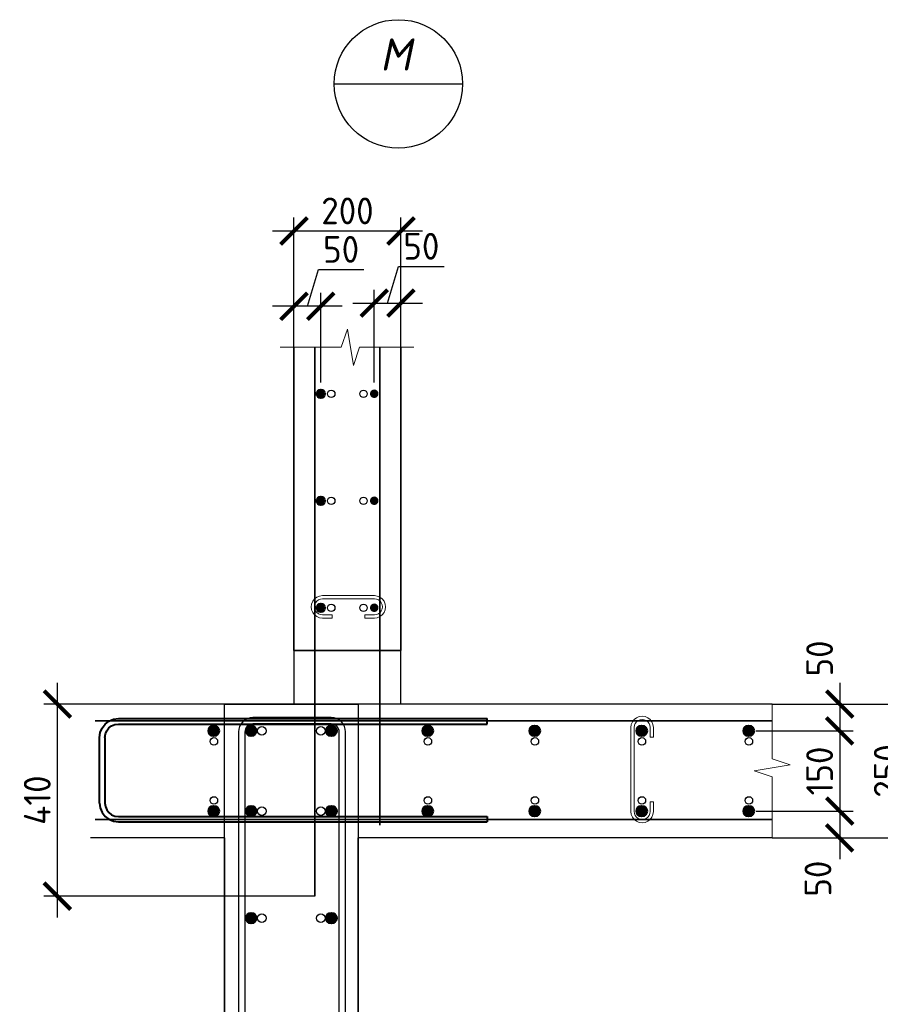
# Model space of a CAD drawing. Header units: millimetres. Extents: x 349531 to 1063351, y -131924 to 96186.
# Tile 24 of 230: x 465333 to 473376, y -71895 to -62693. Entities that reach past the tile are written whole.
import ezdxf
from ezdxf.enums import TextEntityAlignment as Align

# ---------------------------------------------------------------- set-up
doc = ezdxf.new("R2010")
doc.units = ezdxf.units.MM
for name, color, linetype, lineweight in [('0.35 ___', 243, 'Continuous', 35), ('0.4 ___', 121, 'Continuous', 40), ('Арм_хомуты', 133, 'Continuous', 18), ('Арм_шпильки', 143, 'Continuous', 18), ('Арматура', 152, 'Continuous', 40), ('Выноски', 20, 'Continuous', 20), ('РАЗМЕРЫ', 1, 'Continuous', 9), ('Текст', 7, 'Continuous', 25)]:
    doc.layers.add(name, color=color, linetype=linetype, lineweight=lineweight)
doc.styles.add('GOST 2.304', font='CS_Gost2304.shx')
doc.styles.add('GOST-2.304_Type-B', font='GOST_Common.ttf')
doc.styles.add('Украинский', font='isocpeur.ttf', dxfattribs={"oblique": 12})
doc.dimstyles.new('СПДС', dxfattribs={"dimscale": 100, "dimtxt": 2.5, "dimasz": 2.5, "dimexe": 1.25, "dimexo": 0, "dimtad": 1, "dimdec": 0, "dimtxsty": 'GOST-2.304_Type-B', "dimblk": 'ARCHTICK', "dimcen": 2.5, "dimdle": 2, "dimadec": 0, "dimazin": 2, "dimtfac": 0.75, "dimtdec": 0, "dimtmove": 1, "dimatfit": 3, "dimfxl": 1, "dimtolj": 1, "dimarcsym": 1})

# ---------------------------------------------------------------- blocks, each defined once
blk = doc.blocks.new('*U488')
at = {"color": 0, "linetype": 'ByBlock', "lineweight": -2}
for p, q in [((135.9, 787.3), (12.5, 787.3)), ((135.9, 777.3), (12.5, 777.3)), ((32.8, 777.3), (54.9, 755.2)), ((-10, 764.8), (-10, 12.5)), ((-10, 763.8), (-10, 764.8)), ((0, 763.8), (0, 764.8)), ((47.8, 748.1), (22.3, 773.6)), ((148.4, 12.5), (148.4, 764.8)), ((158.4, 12.5), (158.4, 764.8)), ((22, 722.4), (-3.4, 747.9)), ((0, 744.4), (0, 12.5)), ((3.7, 754.9), (29.1, 729.5)), ((54.9, 755.2), (47.8, 748.1)), ((29.1, 729.5), (22, 722.4)), ((12.5, 0), (135.9, 0)), ((12.5, -10), (135.9, -10))]:
    blk.add_line(p, q, dxfattribs=at)
for centre, radius, start, end in [((12.5, 764.8), 22.5, 90, 180), ((12.5, 764.8), 12.5, 90, 180), ((13.5, 764.8), 12.5, 45, 90), ((135.9, 764.8), 22.5, 0, 90), ((135.9, 764.8), 12.5, 0, 90), ((12.5, 763.8), 22.5, 180, 225), ((12.5, 763.8), 12.5, 180, 225), ((12.5, 12.5), 22.5, 180, 270), ((12.5, 12.5), 12.5, 180, 270), ((135.9, 12.5), 12.5, 270, 0), ((135.9, 12.5), 22.5, 270, 0)]:
    blk.add_arc(centre, radius, start, end, dxfattribs=at)
at = {"style": 'GOST 2.304', "oblique": 15, "flags": 9}
for tag, p in [('ДИАМЕТР', (-52.8, -63)), ('ПОЗИЦИЯ', (-52.3, -58)), ('КЛАСС', (-53, -68.7)), ('ДЛИНА', (-52.5, -73.8)), ('МАССА', (-52.3, -78.3))]:
    blk.add_attdef(tag, p, '', height=2.5, dxfattribs=at)
blk = doc.blocks.new('*U489')
at = {"color": 0, "linetype": 'ByBlock', "lineweight": -2}
for p, q in [((-96.4, 25), (-96.4, 714.4)), ((-86.4, 714.4), (-96.4, 714.4)), ((-86.4, 25), (-86.4, 714.4)), ((86.4, 25), (86.4, 714.4)), ((86.4, 714.4), (96.4, 714.4)), ((96.4, 25), (96.4, 714.4)), ((-95.2, 15.9), (-96.4, 25)), ((-85.6, 18.5), (-86.4, 25)), ((-83.1, 12.5), (-85.6, 18.5)), ((83.1, 12.5), (85.6, 18.5)), ((85.6, 18.5), (86.4, 25)), ((95.2, 15.9), (96.4, 25)), ((-91.7, 7.5), (-95.2, 15.9)), ((-86.2, 0.3), (-91.7, 7.5)), ((-78.9, -5.3), (-86.2, 0.3)), ((-79.1, 7.3), (-83.1, 12.5)), ((-73.9, 3.3), (-79.1, 7.3)), ((-67.9, 0.9), (-73.9, 3.3)), ((-61.4, 0), (-67.9, 0.9)), ((-61.4, 0), (61.4, 0)), ((61.4, 0), (67.9, 0.9)), ((67.9, 0.9), (73.9, 3.3)), ((73.9, 3.3), (79.1, 7.3)), ((78.9, -5.3), (86.2, 0.3)), ((79.1, 7.3), (83.1, 12.5)), ((86.2, 0.3), (91.7, 7.5)), ((91.7, 7.5), (95.2, 15.9)), ((-70.5, -8.8), (-78.9, -5.3)), ((-61.4, -10), (-70.5, -8.8)), ((61.4, -10), (-61.4, -10)), ((61.4, -10), (70.5, -8.8)), ((70.5, -8.8), (78.9, -5.3))]:
    blk.add_line(p, q, dxfattribs=at)
at = {"style": 'GOST 2.304', "oblique": 15, "flags": 9}
for tag, p in [('ПОЗИЦИЯ', (996.9, -185)), ('ДИАМЕТР', (997.2, -189.3)), ('КЛАСС', (997.5, -193.8)), ('ДЛИНА', (997.9, -198.5)), ('МАССА', (998.2, -203.9))]:
    blk.add_attdef(tag, p, '', height=2.5, dxfattribs=at)
blk = doc.blocks.new('_ArchTick')
at = {"color": 0, "linetype": 'ByBlock', "const_width": 0.15}
blk.add_lwpolyline([(-0.5, -0.5), (0.5, 0.5)], dxfattribs=at)
blk = doc.blocks.new('*D1125')
at = {"layer": 'DEFPOINTS', "color": 0, "transparency": 16777216}
for p in [(472365.6, -69089.3), (472215.3, -69339.3), (472996.3, -69339.3)]:
    blk.add_point(p, dxfattribs=at)
at = {"layer": 'РАЗМЕРЫ', "color": 0, "lineweight": -2, "transparency": 16777216}
for p, q in [((472996.3, -68889.3), (472996.3, -69539.3)), ((472365.6, -69089.3), (473121.3, -69089.3)), ((472215.3, -69339.3), (473121.3, -69339.3))]:
    blk.add_line(p, q, dxfattribs=at)
at = {"layer": 'РАЗМЕРЫ', "color": 0, "lineweight": -2, "transparency": 16777216, "xscale": 250, "yscale": 250, "zscale": 250}
for p, rotation in [((472996.3, -69089.3), 90), ((472996.3, -69339.3), 270)]:
    blk.add_blockref('_ArchTick', p, dxfattribs=dict(at, rotation=rotation))
at = {"layer": 'РАЗМЕРЫ', "color": 0, "transparency": 16777216, "insert": (472808.8, -68662.7), "char_height": 250, "attachment_point": 5, "rotation": 90, "style": 'GOST-2.304_Type-B'}
blk.add_mtext('\\A1;50', dxfattribs=at)
blk = doc.blocks.new('*D1126')
at = {"layer": 'DEFPOINTS', "color": 0, "transparency": 16777216}
for p in [(472215.3, -69339.3), (472215.3, -70089.3), (472996.3, -70089.3)]:
    blk.add_point(p, dxfattribs=at)
at = {"layer": 'РАЗМЕРЫ', "color": 0, "lineweight": -2, "transparency": 16777216}
for p, q in [((472996.3, -69139.3), (472996.3, -70289.3)), ((472215.3, -69339.3), (473121.3, -69339.3)), ((472215.3, -70089.3), (473121.3, -70089.3))]:
    blk.add_line(p, q, dxfattribs=at)
at = {"layer": 'РАЗМЕРЫ', "color": 0, "lineweight": -2, "transparency": 16777216, "xscale": 250, "yscale": 250, "zscale": 250}
for p, rotation in [((472996.3, -69339.3), 90), ((472996.3, -70089.3), 270)]:
    blk.add_blockref('_ArchTick', p, dxfattribs=dict(at, rotation=rotation))
at = {"layer": 'РАЗМЕРЫ', "color": 0, "transparency": 16777216, "insert": (472808.8, -69714.3), "char_height": 250, "attachment_point": 5, "rotation": 90, "style": 'GOST-2.304_Type-B'}
blk.add_mtext('\\A1;150', dxfattribs=at)
blk = doc.blocks.new('*D1127')
at = {"layer": 'DEFPOINTS', "color": 0, "transparency": 16777216}
for p in [(472215.3, -70089.3), (472365.6, -70339.3), (472996.3, -70339.3)]:
    blk.add_point(p, dxfattribs=at)
at = {"layer": 'РАЗМЕРЫ', "color": 0, "lineweight": -2, "transparency": 16777216}
for p, q in [((472996.3, -69889.3), (472996.3, -70539.3)), ((472215.3, -70089.3), (473121.3, -70089.3)), ((472365.6, -70339.3), (473121.3, -70339.3))]:
    blk.add_line(p, q, dxfattribs=at)
at = {"layer": 'РАЗМЕРЫ', "color": 0, "lineweight": -2, "transparency": 16777216, "xscale": 250, "yscale": 250, "zscale": 250}
for p, rotation in [((472996.3, -70089.3), 90), ((472996.3, -70339.3), 270)]:
    blk.add_blockref('_ArchTick', p, dxfattribs=dict(at, rotation=rotation))
at = {"layer": 'РАЗМЕРЫ', "color": 0, "transparency": 16777216, "insert": (472793.3, -70720.5), "char_height": 250, "attachment_point": 5, "rotation": 90, "style": 'GOST-2.304_Type-B'}
blk.add_mtext('\\A1;50', dxfattribs=at)
blk = doc.blocks.new('*D1128')
at = {"layer": 'DEFPOINTS', "color": 0, "transparency": 16777216}
for p in [(472365.6, -69089.3), (473628.7, -69089.3), (472365.6, -70339.3)]:
    blk.add_point(p, dxfattribs=at)
at = {"layer": 'РАЗМЕРЫ', "color": 0, "lineweight": -2, "transparency": 16777216}
for p, q in [((473628.7, -70539.3), (473628.7, -68889.3)), ((472365.6, -69089.3), (473753.7, -69089.3)), ((472365.6, -70339.3), (473753.7, -70339.3))]:
    blk.add_line(p, q, dxfattribs=at)
at = {"layer": 'РАЗМЕРЫ', "color": 0, "lineweight": -2, "transparency": 16777216, "xscale": 250, "yscale": 250, "zscale": 250}
for p, rotation in [((473628.7, -69089.3), 90), ((473628.7, -70339.3), 270)]:
    blk.add_blockref('_ArchTick', p, dxfattribs=dict(at, rotation=rotation))
at = {"layer": 'РАЗМЕРЫ', "color": 0, "transparency": 16777216, "insert": (473441.2, -69714.3), "char_height": 250, "attachment_point": 5, "rotation": 90, "style": 'GOST-2.304_Type-B'}
blk.add_mtext('\\A1;250', dxfattribs=at)
blk = doc.blocks.new('*U477')
for p, q in [((6, 24.2), (12.8, 27)), ((12.8, 27), (20, 28)), ((44, 28), (20, 28)), ((44, 20), (44, 28)), ((125.4, 28), (149.4, 28)), ((125.4, 20), (125.4, 28)), ((156.7, 27), (149.4, 28)), ((163.4, 24.2), (156.7, 27)), ((-8, 0), (-7, 7.2)), ((-7, 7.2), (-4.2, 14)), ((-4.2, 14), (0.2, 19.8)), ((0.2, 19.8), (6, 24.2)), ((20, 20), (44, 20)), ((149.4, 20), (125.4, 20)), ((169.2, 19.8), (163.4, 24.2)), ((173.7, 14), (169.2, 19.8)), ((176.5, 7.2), (173.7, 14)), ((177.4, 0), (176.5, 7.2)), ((176.5, -7.2), (177.4, 0)), ((-7, -7.2), (-8, 0)), ((-4.2, -14), (-7, -7.2)), ((0.2, -19.8), (-4.2, -14)), ((6, -24.2), (0.2, -19.8)), ((12.8, -27), (6, -24.2)), ((156.7, -27), (163.4, -24.2)), ((163.4, -24.2), (169.2, -19.8)), ((169.2, -19.8), (173.7, -14)), ((173.7, -14), (176.5, -7.2)), ((20, -28), (12.8, -27)), ((20, -28), (149.4, -28)), ((149.4, -28), (156.7, -27))]:
    blk.add_line(p, q)
at = {"color": 0, "linetype": 'ByBlock', "lineweight": -2}
for p, q in [((0, 0), (0.7, 5.2)), ((0.7, 5.2), (2.7, 10)), ((2.7, 10), (5.9, 14.1)), ((5.9, 14.1), (10, 17.3)), ((10, 17.3), (14.8, 19.3)), ((14.8, 19.3), (20, 20)), ((154.6, 19.3), (149.4, 20)), ((159.4, 17.3), (154.6, 19.3)), ((163.6, 14.1), (159.4, 17.3)), ((166.8, 10), (163.6, 14.1)), ((168.8, 5.2), (166.8, 10)), ((169.4, 0), (168.8, 5.2)), ((168.8, -5.2), (169.4, 0)), ((0.7, -5.2), (0, 0)), ((2.7, -10), (0.7, -5.2)), ((5.9, -14.1), (2.7, -10)), ((10, -17.3), (5.9, -14.1)), ((14.8, -19.3), (10, -17.3)), ((20, -20), (14.8, -19.3)), ((20, -20), (149.4, -20)), ((149.4, -20), (154.6, -19.3)), ((154.6, -19.3), (159.4, -17.3)), ((159.4, -17.3), (163.6, -14.1)), ((163.6, -14.1), (166.8, -10)), ((166.8, -10), (168.8, -5.2))]:
    blk.add_line(p, q, dxfattribs=at)
at = {"style": 'GOST 2.304', "oblique": 15, "flags": 9}
for tag, p in [('ДИАМЕТР', (117.8, -62.2)), ('ДЛИНА', (118.1, -72.5)), ('ПОЗИЦИЯ', (118, -56.6)), ('КЛАСС', (118, -67.8)), ('МАССА', (118.7, -78.2))]:
    blk.add_attdef(tag, p, '', height=2.5, dxfattribs=at)
blk = doc.blocks.new('*D1129')
at = {"layer": 'DEFPOINTS', "color": 0, "transparency": 16777216}
for p in [(467896.3, -65370.6), (467896.3, -66134.9, 4040), (468146.3, -66082.9, 3240)]:
    blk.add_point(p, dxfattribs=at)
at = {"layer": 'РАЗМЕРЫ', "color": 0, "lineweight": -2, "transparency": 16777216}
for p, q in [((468021.3, -65370.6), (468124.4, -65026.8)), ((468124.4, -65026.8), (468549.4, -65026.8)), ((467896.3, -66134.9), (467896.3, -65245.6)), ((468146.3, -66082.9), (468146.3, -65245.6)), ((468346.3, -65370.6), (467696.3, -65370.6))]:
    blk.add_line(p, q, dxfattribs=at)
at = {"layer": 'РАЗМЕРЫ', "color": 0, "lineweight": -2, "transparency": 16777216, "xscale": 250, "yscale": 250, "zscale": 250, "rotation": 180}
blk.add_blockref('_ArchTick', (467896.3, -65370.6), dxfattribs=at)
at = {"layer": 'РАЗМЕРЫ', "color": 0, "lineweight": -2, "transparency": 16777216, "xscale": 250, "yscale": 250, "zscale": 250}
blk.add_blockref('_ArchTick', (468146.3, -65370.6), dxfattribs=at)
at = {"layer": 'РАЗМЕРЫ', "color": 0, "transparency": 16777216, "insert": (468336.9, -64839.3), "char_height": 250, "attachment_point": 5, "style": 'GOST-2.304_Type-B'}
blk.add_mtext('\\A1;50', dxfattribs=at)
blk = doc.blocks.new('*D1130')
at = {"layer": 'DEFPOINTS', "color": 0, "transparency": 16777216}
for p in [(468896.3, -65341.7), (468646.3, -66082.9, 3240), (468896.3, -66082.9)]:
    blk.add_point(p, dxfattribs=at)
at = {"layer": 'РАЗМЕРЫ', "color": 0, "lineweight": -2, "transparency": 16777216}
for p, q in [((468771.3, -65341.7), (468874.4, -64998)), ((468874.4, -64998), (469299.4, -64998)), ((468646.3, -66082.9), (468646.3, -65216.7)), ((468896.3, -66082.9), (468896.3, -65216.7)), ((468446.3, -65341.7), (469096.3, -65341.7))]:
    blk.add_line(p, q, dxfattribs=at)
at = {"layer": 'РАЗМЕРЫ', "color": 0, "lineweight": -2, "transparency": 16777216, "xscale": 250, "yscale": 250, "zscale": 250, "rotation": 180}
blk.add_blockref('_ArchTick', (468646.3, -65341.7), dxfattribs=at)
at = {"layer": 'РАЗМЕРЫ', "color": 0, "lineweight": -2, "transparency": 16777216, "xscale": 250, "yscale": 250, "zscale": 250}
blk.add_blockref('_ArchTick', (468896.3, -65341.7), dxfattribs=at)
at = {"layer": 'РАЗМЕРЫ', "color": 0, "transparency": 16777216, "insert": (469086.9, -64810.5), "char_height": 250, "attachment_point": 5, "style": 'GOST-2.304_Type-B'}
blk.add_mtext('\\A1;50', dxfattribs=at)
blk = doc.blocks.new('*U487')
for p, q in [((6, 24.2), (12.8, 27)), ((12.8, 27), (20, 28)), ((44, 28), (20, 28)), ((44, 20), (44, 28)), ((205.6, 28), (229.6, 28)), ((205.6, 20), (205.6, 28)), ((236.8, 27), (229.6, 28)), ((243.6, 24.2), (236.8, 27)), ((-8, 0), (-7, 7.2)), ((-7, 7.2), (-4.2, 14)), ((-4.2, 14), (0.2, 19.8)), ((0.2, 19.8), (6, 24.2)), ((20, 20), (44, 20)), ((229.6, 20), (205.6, 20)), ((249.4, 19.8), (243.6, 24.2)), ((253.8, 14), (249.4, 19.8)), ((256.6, 7.2), (253.8, 14)), ((257.6, 0), (256.6, 7.2)), ((256.6, -7.2), (257.6, 0)), ((-7, -7.2), (-8, 0)), ((-4.2, -14), (-7, -7.2)), ((0.2, -19.8), (-4.2, -14)), ((6, -24.2), (0.2, -19.8)), ((12.8, -27), (6, -24.2)), ((236.8, -27), (243.6, -24.2)), ((243.6, -24.2), (249.4, -19.8)), ((249.4, -19.8), (253.8, -14)), ((253.8, -14), (256.6, -7.2)), ((20, -28), (12.8, -27)), ((20, -28), (229.6, -28)), ((229.6, -28), (236.8, -27))]:
    blk.add_line(p, q)
at = {"color": 0, "linetype": 'ByBlock', "lineweight": -2}
for p, q in [((0, 0), (0.7, 5.2)), ((0.7, 5.2), (2.7, 10)), ((2.7, 10), (5.9, 14.1)), ((5.9, 14.1), (10, 17.3)), ((10, 17.3), (14.8, 19.3)), ((14.8, 19.3), (20, 20)), ((234.8, 19.3), (229.6, 20)), ((239.6, 17.3), (234.8, 19.3)), ((243.7, 14.1), (239.6, 17.3)), ((246.9, 10), (243.7, 14.1)), ((248.9, 5.2), (246.9, 10)), ((249.6, 0), (248.9, 5.2)), ((248.9, -5.2), (249.6, 0)), ((0.7, -5.2), (0, 0)), ((2.7, -10), (0.7, -5.2)), ((5.9, -14.1), (2.7, -10)), ((10, -17.3), (5.9, -14.1)), ((14.8, -19.3), (10, -17.3)), ((20, -20), (14.8, -19.3)), ((20, -20), (229.6, -20)), ((229.6, -20), (234.8, -19.3)), ((234.8, -19.3), (239.6, -17.3)), ((239.6, -17.3), (243.7, -14.1)), ((243.7, -14.1), (246.9, -10)), ((246.9, -10), (248.9, -5.2))]:
    blk.add_line(p, q, dxfattribs=at)
at = {"style": 'GOST 2.304', "oblique": 15, "flags": 9}
for tag, p in [('ДИАМЕТР', (117.8, -62.2)), ('ДЛИНА', (118.1, -72.5)), ('ПОЗИЦИЯ', (118, -56.6)), ('КЛАСС', (118, -67.8)), ('МАССА', (118.7, -78.2))]:
    blk.add_attdef(tag, p, '', height=2.5, dxfattribs=at)
blk = doc.blocks.new('*D1198')
at = {"layer": 'DEFPOINTS', "color": 0, "transparency": 16777216}
for p in [(468089.9, -69089.3), (465684.6, -70884), (468089.9, -70884)]:
    blk.add_point(p, dxfattribs=at)
at = {"layer": 'РАЗМЕРЫ', "color": 0, "lineweight": -2, "transparency": 16777216}
for p, q in [((465684.6, -68889.3), (465684.6, -71084)), ((468089.9, -69089.3), (465559.6, -69089.3)), ((468089.9, -70884), (465559.6, -70884))]:
    blk.add_line(p, q, dxfattribs=at)
at = {"layer": 'РАЗМЕРЫ', "color": 0, "lineweight": -2, "transparency": 16777216, "xscale": 250, "yscale": 250, "zscale": 250}
for p, rotation in [((465684.6, -69089.3), 90), ((465684.6, -70884), 270)]:
    blk.add_blockref('_ArchTick', p, dxfattribs=dict(at, rotation=rotation))
at = {"layer": 'РАЗМЕРЫ', "color": 0, "transparency": 16777216, "insert": (465497.1, -69986.7), "char_height": 250, "attachment_point": 5, "rotation": 90, "style": 'GOST-2.304_Type-B'}
blk.add_mtext('\\A1;410', dxfattribs=at)
blk = doc.blocks.new('*D1724')
at = {"layer": 'DEFPOINTS', "color": 0, "transparency": 16777216}
for p in [(468896.3, -64667.4), (467896.3, -65754.7), (468896.3, -65754.7)]:
    blk.add_point(p, dxfattribs=at)
at = {"layer": 'РАЗМЕРЫ', "color": 0, "lineweight": -2, "transparency": 16777216}
for p, q in [((467896.3, -65754.7), (467896.3, -64542.4)), ((468896.3, -65754.7), (468896.3, -64542.4)), ((467696.3, -64667.4), (469096.3, -64667.4))]:
    blk.add_line(p, q, dxfattribs=at)
at = {"layer": 'РАЗМЕРЫ', "color": 0, "lineweight": -2, "transparency": 16777216, "xscale": 250, "yscale": 250, "zscale": 250, "rotation": 180}
blk.add_blockref('_ArchTick', (467896.3, -64667.4), dxfattribs=at)
at = {"layer": 'РАЗМЕРЫ', "color": 0, "lineweight": -2, "transparency": 16777216, "xscale": 250, "yscale": 250, "zscale": 250}
blk.add_blockref('_ArchTick', (468896.3, -64667.4), dxfattribs=at)
at = {"layer": 'РАЗМЕРЫ', "color": 0, "transparency": 16777216, "insert": (468396.3, -64479.9), "char_height": 250, "attachment_point": 5, "style": 'GOST-2.304_Type-B'}
blk.add_mtext('\\A1;200', dxfattribs=at)

msp = doc.modelspace()

# ---------------------------------------------------------------- hatches: boundary and pattern name
at = {"layer": 'Арматура'}
h = msp.add_hatch(color=256, dxfattribs=at)
h.dxf.hatch_style = 1
h.paths.add_polyline_path([(468106.3, -66188.7, 1), (468186.3, -66188.7, 1)])
h = msp.add_hatch(color=256, dxfattribs=at)
h.dxf.hatch_style = 1
h.paths.add_polyline_path([(468686.3, -66188.7, -1), (468606.3, -66188.7, -1)])
h = msp.add_hatch(color=256, dxfattribs=at)
h.dxf.hatch_style = 1
h.paths.add_polyline_path([(468106.3, -67188.7, 1), (468186.3, -67188.7, 1)])
h = msp.add_hatch(color=256, dxfattribs=at)
h.dxf.hatch_style = 1
h.paths.add_polyline_path([(468686.3, -67188.7, -1), (468606.3, -67188.7, -1)])
h = msp.add_hatch(color=256, dxfattribs=at)
h.dxf.hatch_style = 1
h.paths.add_polyline_path([(468106.3, -68188.7, 1), (468186.3, -68188.7, 1)])
h = msp.add_hatch(color=256, dxfattribs=at)
h.dxf.hatch_style = 1
h.paths.add_polyline_path([(468686.3, -68188.7, -1), (468606.3, -68188.7, -1)])
h = msp.add_hatch(color=256, dxfattribs=at)
edge = h.paths.add_edge_path()
edge.add_arc((467146.3, -69339.2), 50, 0, 360)
h = msp.add_hatch(color=256, dxfattribs=at)
edge = h.paths.add_edge_path()
edge.add_arc((467146.3, -69339.3), 50, 0, 360)
h = msp.add_hatch(color=256, dxfattribs=at)
edge = h.paths.add_edge_path()
edge.add_arc((467496.3, -69339.2), 50, 0, 360)
h = msp.add_hatch(color=256, dxfattribs=at)
edge = h.paths.add_edge_path()
edge.add_arc((467496.3, -69339.3), 50, 0, 360)
h = msp.add_hatch(color=256, dxfattribs=at)
edge = h.paths.add_edge_path()
edge.add_arc((468246.2, -69339.3), 50, 0, 360)
h = msp.add_hatch(color=256, dxfattribs=at)
edge = h.paths.add_edge_path()
edge.add_arc((468246.3, -69339.2), 50, 0, 360)
h = msp.add_hatch(color=256, dxfattribs=at)
edge = h.paths.add_edge_path()
edge.add_arc((469146.2, -69339.3), 50, 0, 360)
h = msp.add_hatch(color=256, dxfattribs=at)
edge = h.paths.add_edge_path()
edge.add_arc((469146.3, -69339.2), 50, 0, 360)
h = msp.add_hatch(color=256, dxfattribs=at)
edge = h.paths.add_edge_path()
edge.add_arc((470146.2, -69339.3), 50, 0, 360)
h = msp.add_hatch(color=256, dxfattribs=at)
edge = h.paths.add_edge_path()
edge.add_arc((470146.3, -69339.2), 50, 0, 360)
h = msp.add_hatch(color=256, dxfattribs=at)
edge = h.paths.add_edge_path()
edge.add_arc((471146.2, -69339.3), 50, 0, 360)
h = msp.add_hatch(color=256, dxfattribs=at)
edge = h.paths.add_edge_path()
edge.add_arc((471146.3, -69339.2), 50, 0, 360)
h = msp.add_hatch(color=256, dxfattribs=at)
edge = h.paths.add_edge_path()
edge.add_arc((472146.2, -69339.3), 50, 0, 360)
h = msp.add_hatch(color=256, dxfattribs=at)
edge = h.paths.add_edge_path()
edge.add_arc((472146.3, -69339.2), 50, 0, 360)
h = msp.add_hatch(color=256, dxfattribs=at)
edge = h.paths.add_edge_path()
edge.add_arc((467146.3, -70089.2), 50, 0, 360)
h = msp.add_hatch(color=256, dxfattribs=at)
edge = h.paths.add_edge_path()
edge.add_arc((467146.3, -70089.3), 50, 0, 360)
h = msp.add_hatch(color=256, dxfattribs=at)
edge = h.paths.add_edge_path()
edge.add_arc((467496.3, -70089.2), 50, 0, 360)
h = msp.add_hatch(color=256, dxfattribs=at)
edge = h.paths.add_edge_path()
edge.add_arc((467496.3, -70089.3), 50, 0, 360)
h = msp.add_hatch(color=256, dxfattribs=at)
edge = h.paths.add_edge_path()
edge.add_arc((468246.2, -70089.3), 50, 0, 360)
h = msp.add_hatch(color=256, dxfattribs=at)
edge = h.paths.add_edge_path()
edge.add_arc((468246.3, -70089.2), 50, 0, 360)
h = msp.add_hatch(color=256, dxfattribs=at)
edge = h.paths.add_edge_path()
edge.add_arc((469146.2, -70089.3), 50, 0, 360)
h = msp.add_hatch(color=256, dxfattribs=at)
edge = h.paths.add_edge_path()
edge.add_arc((469146.3, -70089.2), 50, 0, 360)
h = msp.add_hatch(color=256, dxfattribs=at)
edge = h.paths.add_edge_path()
edge.add_arc((470146.2, -70089.3), 50, 0, 360)
h = msp.add_hatch(color=256, dxfattribs=at)
edge = h.paths.add_edge_path()
edge.add_arc((470146.3, -70089.2), 50, 0, 360)
h = msp.add_hatch(color=256, dxfattribs=at)
edge = h.paths.add_edge_path()
edge.add_arc((471146.2, -70089.3), 50, 0, 360)
h = msp.add_hatch(color=256, dxfattribs=at)
edge = h.paths.add_edge_path()
edge.add_arc((471146.3, -70089.2), 50, 0, 360)
h = msp.add_hatch(color=256, dxfattribs=at)
edge = h.paths.add_edge_path()
edge.add_arc((472146.2, -70089.3), 50, 0, 360)
h = msp.add_hatch(color=256, dxfattribs=at)
edge = h.paths.add_edge_path()
edge.add_arc((472146.3, -70089.2), 50, 0, 360)
h = msp.add_hatch(color=256, dxfattribs=at)
edge = h.paths.add_edge_path()
edge.add_arc((467496.3, -71089.2), 50, 0, 360)
h = msp.add_hatch(color=256, dxfattribs=at)
edge = h.paths.add_edge_path()
edge.add_arc((467496.3, -71089.3), 50, 0, 360)
h = msp.add_hatch(color=256, dxfattribs=at)
edge = h.paths.add_edge_path()
edge.add_arc((468246.2, -71089.3), 50, 0, 360)
h = msp.add_hatch(color=256, dxfattribs=at)
edge = h.paths.add_edge_path()
edge.add_arc((468246.3, -71089.2), 50, 0, 360)

# ---------------------------------------------------------------- linework, layer by layer
at = {"layer": '0.35 ___', "ltscale": 100}
for p, q in [((468089.9, -65754.7), (468089.9, -70884)), ((468699.7, -65754.7), (468699.7, -70219.5)), ((466039.3, -69246), (472365.6, -69246, 1800)), ((466039.3, -70167.5), (472365.6, -70167.5, 1800))]:
    msp.add_line(p, q, dxfattribs=at)
at = {"layer": '0.4 ___', "lineweight": 25, "ltscale": 0.1}
for p, q in [((467896.3, -65754.7), (467896.3, -69089.3)), ((468896.3, -69089.3), (468896.3, -65754.7)), ((467896.3, -68589.3), (468896.3, -68589.3)), ((472365.6, -69089.3, 1800), (465996.3, -69089.3, 1800)), ((467246.3, -70339.3, 1800), (465996.3, -70339.3, 1800)), ((467246.3, -70339.3, 1800), (467246.3, -74089.3, 1800)), ((468496.3, -74089.3, 1800), (468496.3, -70339.3, 1800)), ((472365.6, -70339.3, 1800), (468496.3, -70339.3, 1800))]:
    msp.add_line(p, q, dxfattribs=at)
for points in [[(467896.3, -68589.3), (467896.3, -65754.7)], [(468896.3, -65754.7), (468896.3, -68589.3), (467896.3, -68589.3)]]:
    msp.add_lwpolyline(points, dxfattribs=at)
msp.add_lwpolyline([(467246.3, -69089.3), (468496.3, -69089.3), (468496.3, -74089.3), (467246.3, -74089.3)], close=True, dxfattribs=at)
at = {"layer": 'Арматура'}
for centre, radius in [((468146.3, -66188.7), 40), ((468146.3, -67188.7), 40), ((468146.3, -68188.7), 40), ((467146.3, -69339.2, 3240), 50), ((467146.3, -69339.3, 3240), 50), ((467496.3, -69339.2, 3240), 50), ((467496.3, -69339.3, 3240), 50), ((468246.2, -69339.3, 3240), 50), ((468246.3, -69339.2, 3240), 50), ((469146.2, -69339.3, 3240), 50), ((469146.3, -69339.2, 3240), 50), ((470146.2, -69339.3, 3240), 50), ((470146.3, -69339.2, 3240), 50), ((471146.2, -69339.3, 3240), 50), ((471146.3, -69339.2, 3240), 50), ((472146.2, -69339.3, 3240), 50), ((472146.3, -69339.2, 3240), 50), ((467146.3, -70089.2, 3240), 50), ((467146.3, -70089.3, 3240), 50), ((467496.3, -70089.2, 3240), 50), ((467496.3, -70089.3, 3240), 50), ((468246.2, -70089.3, 3240), 50), ((468246.3, -70089.2, 3240), 50), ((469146.2, -70089.3, 3240), 50), ((469146.3, -70089.2, 3240), 50), ((470146.2, -70089.3, 3240), 50), ((470146.3, -70089.2, 3240), 50), ((471146.2, -70089.3, 3240), 50), ((471146.3, -70089.2, 3240), 50), ((472146.2, -70089.3, 3240), 50), ((472146.3, -70089.2, 3240), 50), ((467496.3, -71089.2, 3240), 50), ((467496.3, -71089.3, 3240), 50), ((468246.2, -71089.3, 3240), 50), ((468246.3, -71089.2, 3240), 50)]:
    msp.add_circle(centre, radius, dxfattribs=at)
at = {"layer": 'Выноски', "lineweight": 30}
msp.add_line((468272.1, -63292.8), (469472.1, -63292.8), dxfattribs=at)
msp.add_circle((468872.1, -63292.8), 600, dxfattribs=at)
at = {"layer": 'РАЗМЕРЫ'}
msp.add_lwpolyline([(469017.6, -65754.7), (468507.6, -65754.7), (468451.4, -65923.5), (468395.1, -65586), (468338.9, -65754.7), (467767.6, -65754.7)], dxfattribs=at)
at = {"layer": 'РАЗМЕРЫ', "elevation": 1800}
msp.add_lwpolyline([(472365.6, -69089.3), (472365.6, -69599.3), (472534.4, -69655.5), (472196.9, -69711.8), (472365.6, -69768), (472365.6, -70339.3)], dxfattribs=at)
at = {"layer": 'РАЗМЕРЫ', "color": 8, "linetype": 'Continuous', "lineweight": 30}
for centre, radius in [((468244.5, -66189.3), 35), ((468546.3, -66189.3), 35), ((468244.5, -67189.3), 35), ((468546.3, -67189.3), 35), ((468244.5, -68189.3), 35), ((468546.3, -68189.3), 35), ((467596.3, -69339.3), 40), ((468148, -69339.3), 40), ((467148.1, -69437.6, -1800), 35), ((469148.1, -69437.6, -1800), 35), ((470148.1, -69437.6, -1800), 35), ((471148.1, -69437.6, -1800), 35), ((472148.1, -69437.6, -1800), 35), ((467148.1, -69989.3, -1800), 35), ((469148.1, -69989.3, -1800), 35), ((470148.1, -69989.3, -1800), 35), ((471148.1, -69989.3, -1800), 35), ((472148.1, -69989.3, -1800), 35), ((467596.3, -70089.3), 40), ((468148, -70089.3), 40), ((467596.3, -71089.3), 40), ((468148, -71089.3), 40)]:
    msp.add_circle(centre, radius, dxfattribs=at)

# ---------------------------------------------------------------- block references
at = {"lineweight": 30, "xscale": 5.94, "yscale": 5.94, "zscale": 5.94, "rotation": 180}
msp.add_blockref('*U488', (468319.1, -69275.1, 3240), dxfattribs=at)
at = {"layer": 'Арм_хомуты', "lineweight": 40, "xscale": 5, "yscale": 5, "zscale": 5, "rotation": 270}
msp.add_blockref('*U489', (466130.1, -69707.2, 3240), dxfattribs=at)
at = {"layer": 'Арм_шпильки', "color": 3, "xscale": 3.75, "yscale": 3.75, "zscale": 3.75}
for name, p, rotation in [('*U477', (468722.6, -68180.7), 179.9999999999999), ('*U487', (471150.2, -69232.1), 269.9999999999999)]:
    msp.add_blockref(name, p, dxfattribs=dict(at, rotation=rotation))

# ---------------------------------------------------------------- texts
at = {"layer": 'Текст', "style": 'Украинский', "oblique": 12}
msp.add_text('М', height=300, dxfattribs=at).set_placement((468847.1, -63017.8), align=Align.MIDDLE)

# ---------------------------------------------------------------- dimensions: what is measured, and where the dimension line sits
at = {"layer": 'РАЗМЕРЫ'}
for base, p1, p2, picture, middle in [((468896.3, -64667.4), (467896.3, -65754.7), (468896.3, -65754.7), '*D1724', (468396.3, -64479.9)), ((467896.3, -65370.6), (468146.3, -66082.9, 3240), (467896.3, -66134.9, 4040), '*D1129', (468186.9, -64839.3)), ((468896.3, -65341.7), (468646.3, -66082.9, 3240), (468896.3, -66082.9), '*D1130', (468936.9, -64810.5))]:
    dim = msp.add_linear_dim(base=base, p1=p1, p2=p2, dimstyle='СПДС', override={"dimlfac": 0.2, "dimtofl": 0}, dxfattribs=at)
    dim.commit()
    dim.dimension.update_dxf_attribs({"geometry": picture, "text_midpoint": middle})
for base, p1, p2, picture, middle in [((472996.3, -69339.3, 1800), (472365.6, -69089.3, 1800), (472215.3, -69339.3, 1800), '*D1125', (472996.3, -68662.7, 1800)), ((472996.3, -70339.3, 1800), (472215.3, -70089.3, 1800), (472365.6, -70339.3, 1800), '*D1127', (472980.8, -70720.5, 1800))]:
    dim = msp.add_linear_dim(base=base, p1=p1, p2=p2, angle=90, dimstyle='СПДС', override={"dimlfac": 0.2, "dimtofl": 0}, dxfattribs=at)
    dim.commit()
    dim.dimension.update_dxf_attribs({"geometry": picture, "text_midpoint": middle, "dimtype": 160})
dim = msp.add_linear_dim(base=(465684.6, -70884), p1=(468089.9, -69089.3), p2=(468089.9, -70884), angle=90, text='410', dimstyle='СПДС', override={"dimlfac": 0.2, "dimtofl": 0}, dxfattribs=at)
dim.commit()
dim.dimension.update_dxf_attribs({"geometry": '*D1198', "text_midpoint": (465497.1, -69986.7)})
for base, p1, p2, picture, middle in [((473628.7, -69089.3, 1800), (472365.6, -70339.3, 1800), (472365.6, -69089.3, 1800), '*D1128', (473441.2, -69714.3, 1800)), ((472996.3, -70089.3, 1800), (472215.3, -69339.3, 1800), (472215.3, -70089.3, 1800), '*D1126', (472808.8, -69714.3, 1800))]:
    dim = msp.add_linear_dim(base=base, p1=p1, p2=p2, angle=90, dimstyle='СПДС', override={"dimlfac": 0.2, "dimtofl": 0}, dxfattribs=at)
    dim.commit()
    dim.dimension.update_dxf_attribs({"geometry": picture, "text_midpoint": middle})

doc.saveas('drawing.dxf')
